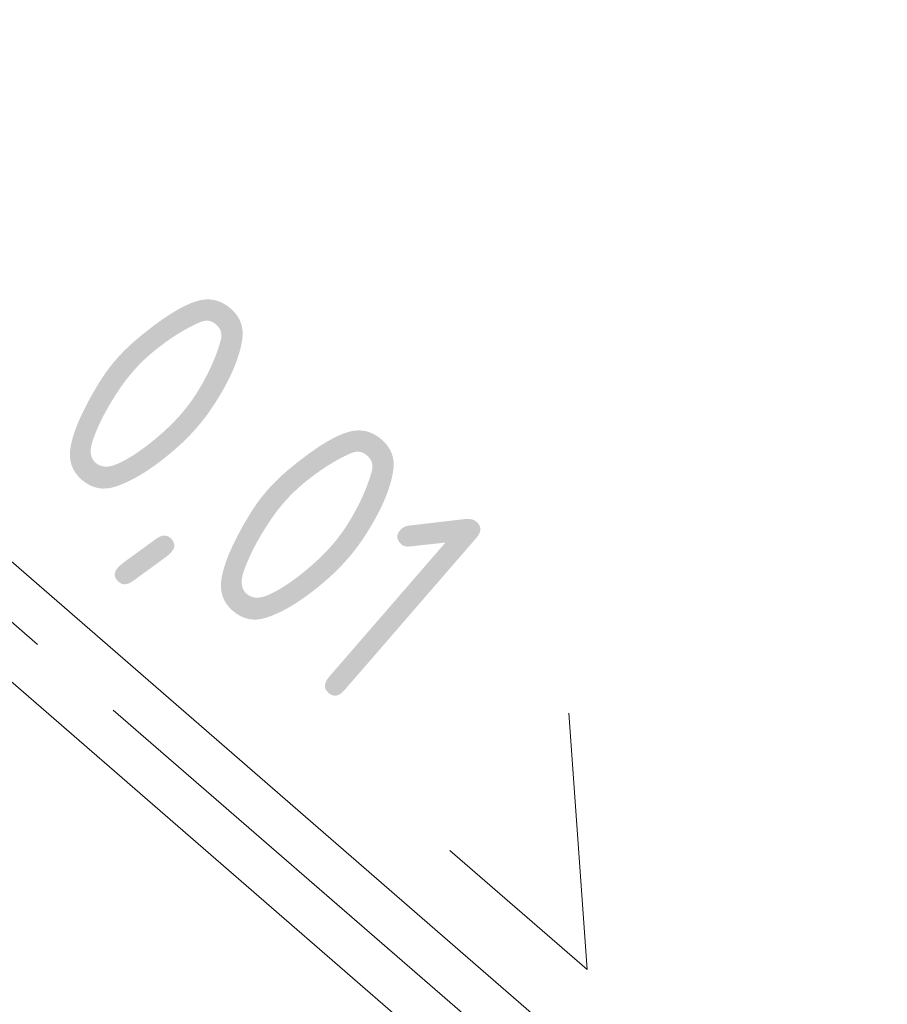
# Model space of a CAD drawing. Header units: millimetres. Extents: x -121 to 34184, y -147 to 33428.
# Tile 14 of 107: x 9746 to 10224, y 20522 to 21064. Entities that reach past the tile are written whole.
import ezdxf

# ---------------------------------------------------------------- set-up
doc = ezdxf.new("R2010")
doc.units = ezdxf.units.MM
doc.linetypes.add('ADSK_Осевая', pattern=[700, 500, -100, 0, -100])
for name, color, linetype, lineweight in [('P-PIPE-____-CNTR', 3, 'ADSK_Осевая', 20), ('P-PIPE-____-IDEN', 2, 'Continuous', 20), ('P-PIPE-____-OTLN', 3, 'Continuous', 20)]:
    doc.layers.add(name, color=color, linetype=linetype, lineweight=lineweight)
doc.styles.add('GOST Common_1', font='GOST_Common.ttf', dxfattribs={"width": 0.9, "height": 125})

# ---------------------------------------------------------------- blocks, each defined once
blk = doc.blocks.new('ADSK_M_Трубы_Уклоны - Фактический_0_0Х0_Знак справа-556980-_3D_ копия 1')
at = {"layer": 'P-PIPE-____-IDEN'}
for q in [(15293.91, 19381.11), (15228.4, 19305.55)]:
    blk.add_line((15303.96, 19240.05), q, dxfattribs=at)

msp = doc.modelspace()

# ---------------------------------------------------------------- linework, layer by layer
at = {"layer": 'P-PIPE-____-CNTR', "color": 9}
for p in [(9268.34, 21142.25), (9377.78, 21047.37)]:
    msp.add_line(p, (10192.77, 20340.77), dxfattribs=at)
at = {"layer": 'P-PIPE-____-OTLN', "color": 22}
for p, q in [((10223.77, 20346.99), (9268.36, 21175.32)), ((9268.32, 21109.18), (10191.02, 20309.21))]:
    msp.add_line(p, q, dxfattribs=at)

# ---------------------------------------------------------------- block references
at = {"layer": 'P-PIPE-____-IDEN'}
msp.add_blockref('ADSK_M_Трубы_Уклоны - Фактический_0_0Х0_Знак справа-556980-_3D_ копия 1', (-5245.64, 1300.84), dxfattribs=at)

# ---------------------------------------------------------------- texts
at = {"layer": 'P-PIPE-____-IDEN', "lineweight": 9, "insert": (9834.03, 20929), "char_height": 125, "width": 310.2531, "attachment_point": 1, "rotation": 319.075, "style": 'GOST Common_1'}
msp.add_mtext('0,01', dxfattribs=at)

doc.saveas('drawing.dxf')
